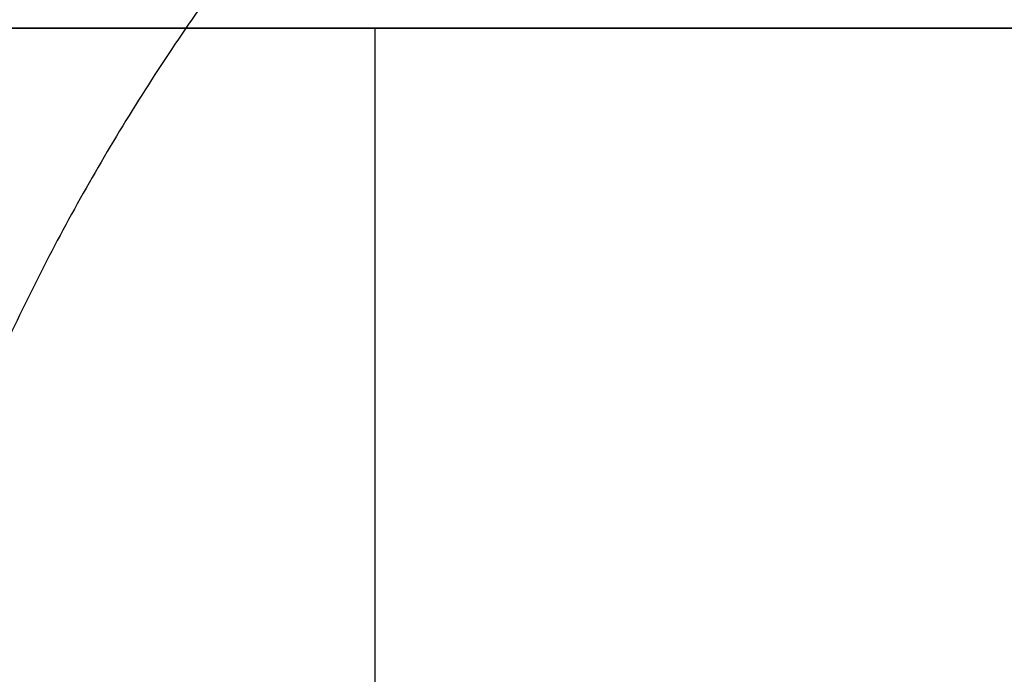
# Model space of a CAD drawing. Header units: millimetres. Extents: x -726 to 706, y -16 to 15.
# Tile 157 of 256: x -615.59 to -610.41, y 3.36 to 6.8. Entities that reach past the tile are written whole.
import ezdxf

# ---------------------------------------------------------------- set-up
doc = ezdxf.new("R2010")
doc.units = ezdxf.units.MM
doc.layers.add('METAL NEGRO', color=7, linetype='Continuous')

msp = doc.modelspace()

# ---------------------------------------------------------------- linework, layer by layer
at = {"layer": 'METAL NEGRO'}
for p, q in [((-619.2164, 6.7597, 1118.081), (-608.2164, 6.7597, 1118.081)), ((-613.7164, 6.7597, 1118.331), (-613.7164, 6.7597, 1117.831)), ((-613.7164, -6.2403, 1117.831), (-613.7164, 6.7597, 1117.831))]:
    msp.add_line(p, q, dxfattribs=at)
msp.add_rational_spline([(-605.226, 11.7597, 16.1603), (-614.6583, 11.7597, 16.1603), (-616.5037, 2.5097, 16.1603)], [1, 0.746414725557, 0.931934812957], degree=2, dxfattribs=at)
for points in [[(-619.2164, 6.7597, 1117.831), (-608.2164, 6.7597, 1117.831)], [(-608.2164, 6.7597, 1118.331), (-619.2164, 6.7597, 1118.331)]]:
    msp.add_open_spline(points, degree=1, dxfattribs=at)

doc.saveas('drawing.dxf')
